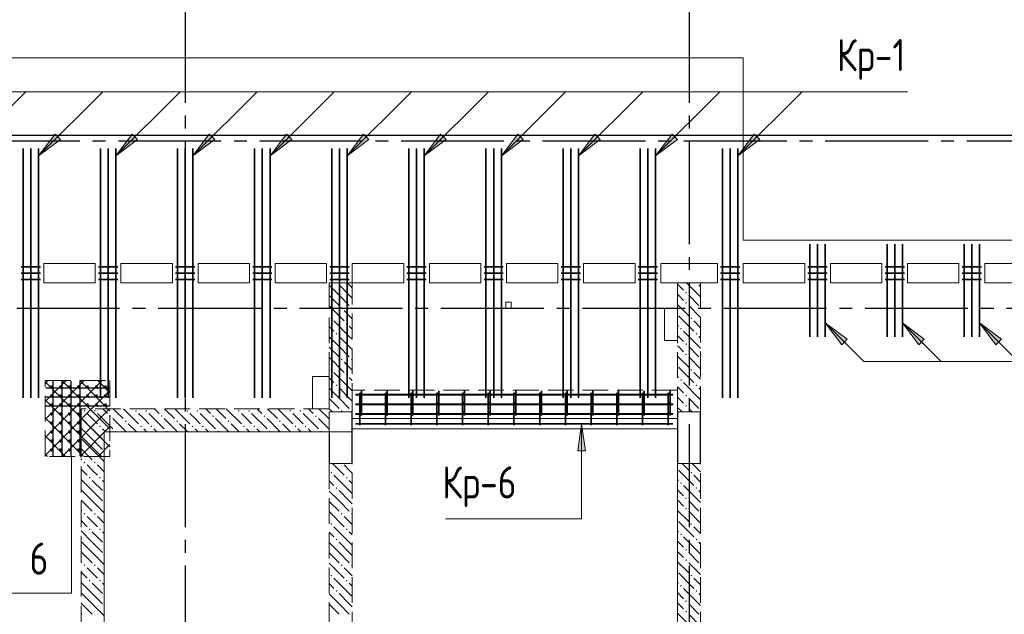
# Model space of a CAD drawing. Header units: millimetres. Extents: x 0 to 61017, y 0 to 42000.
# Tile 8 of 21: x 16432 to 24092, y 31922 to 36546. Entities that reach past the tile are written whole.
import ezdxf

# ---------------------------------------------------------------- set-up
doc = ezdxf.new("R2010")
doc.units = ezdxf.units.MM
doc.linetypes.add('______2', pattern=[270, 200, -70])
doc.linetypes.add('______5', pattern=[1100, 800, -100, 100, -100])
for name, color, linetype, lineweight in [('S1 Стержни арматуры фон', 7, 'Continuous', 25), ('Standard', 7, 'Continuous', 25), ('Вспомогательная арматура', 7, 'Continuous', 25), ('ЖБ Балка Вышележаща', 7, 'Continuous', 25), ('Макрос окна_ макрос двери', 7, 'Continuous', 18), ('Оси', 40, '______5', 18), ('Позиционная метка номер позиции', 7, 'Continuous', 13), ('Поперечная арматура', 7, 'Continuous', 25), ('Поперечное армирование AW фон', 7, 'Continuous', 25), ('Примечания', 7, 'Continuous', 25)]:
    doc.layers.add(name, color=color, linetype=linetype, lineweight=lineweight)
for name, color, linetype, lineweight, true_color in [('ЖБ Балка Нижележащая', 7, '______2', 25, 0x8c8cff), ('ЖБ Перекрытие верхний уровень', 7, 'Continuous', 25, 0xe0e0ff), ('ЖБ Стена верхний уровень', 7, 'Continuous', 25, 0x006e00)]:
    doc.layers.add(name, color=color, linetype=linetype, lineweight=lineweight, true_color=true_color)
doc.styles.add('GOST 2.304-81', font='txt')

msp = doc.modelspace()

# ---------------------------------------------------------------- hatches: boundary and pattern name
at = {"layer": 'ЖБ Стена верхний уровень', "linetype": 'Continuous', "lineweight": 18, "transparency": 33554687}
for points in [[(18900.3, 34500), (18897, 34496.6), (18893.6, 34500)], [(21700.3, 34500), (21697, 34496.6), (21693.6, 34500)], [(21610.5, 34423.1), (21616.9, 34429.6), (21623.4, 34423.1), (21616.9, 34416.6)], [(21610.5, 34343.1), (21616.9, 34349.6), (21623.4, 34343.1), (21616.9, 34336.6)], [(18930.5, 34303.1), (18937, 34309.6), (18943.5, 34303.1), (18937, 34296.6)], [(19010.5, 34303.1), (19016.9, 34309.6), (19020, 34306.6), (19020, 34299.7), (19016.9, 34296.6)], [(18850.5, 34223.1), (18857, 34229.6), (18863.5, 34223.1), (18857, 34216.6)], [(18970.5, 34183.1), (18977, 34189.6), (18983.5, 34183.1), (18977, 34176.6)], [(21650.5, 34223.1), (21657, 34229.6), (21663.5, 34223.1), (21657, 34216.6)], [(18890.5, 34103.1), (18897, 34109.6), (18903.4, 34103.1), (18897, 34096.6)], [(21570.5, 34143.1), (21577, 34149.6), (21583.5, 34143.1), (21577, 34136.6)], [(21690.5, 34103.1), (21697, 34109.6), (21703.4, 34103.1), (21697, 34096.6)], [(21610.5, 34023.1), (21616.9, 34029.6), (21623.4, 34023.1), (21616.9, 34016.6)], [(21610.5, 33943.1), (21616.9, 33949.6), (21623.4, 33943.1), (21616.9, 33936.6)], [(18930.5, 33903.1), (18937, 33909.6), (18943.5, 33903.1), (18937, 33896.6)], [(19010.5, 33903.1), (19016.9, 33909.6), (19020, 33906.6), (19020, 33899.7), (19016.9, 33896.6)], [(18850.5, 33823.1), (18857, 33829.6), (18863.5, 33823.1), (18857, 33816.6)], [(18970.5, 33783.1), (18977, 33789.6), (18983.5, 33783.1), (18977, 33776.6)], [(21650.5, 33823.1), (21657, 33829.6), (21663.5, 33823.1), (21657, 33816.6)], [(18890.5, 33703.1), (18897, 33709.6), (18903.4, 33703.1), (18897, 33696.6)], [(21570.5, 33743.1), (21577, 33749.6), (21583.5, 33743.1), (21577, 33736.6)], [(21690.5, 33703.1), (21697, 33709.6), (21703.4, 33703.1), (21697, 33696.6)], [(21610.5, 33623.1), (21616.9, 33629.6), (21623.4, 33623.1), (21616.9, 33616.6)], [(16930.5, 33503.1), (16937, 33509.6), (16943.5, 33503.1), (16937, 33496.6)], [(17010.5, 33503.1), (17016.9, 33509.6), (17023.4, 33503.1), (17016.9, 33496.6)], [(17330.5, 33503.1), (17337, 33509.6), (17343.5, 33503.1), (17337, 33496.6)], [(17410.5, 33503.1), (17416.9, 33509.6), (17423.4, 33503.1), (17416.9, 33496.6)], [(17730.5, 33503.1), (17737, 33509.6), (17743.5, 33503.1), (17737, 33496.6)], [(17810.5, 33503.1), (17816.9, 33509.6), (17823.4, 33503.1), (17816.9, 33496.6)], [(18130.5, 33503.1), (18137, 33509.6), (18143.5, 33503.1), (18137, 33496.6)], [(18210.5, 33503.1), (18216.9, 33509.6), (18223.4, 33503.1), (18216.9, 33496.6)], [(18530.5, 33503.1), (18537, 33509.6), (18543.5, 33503.1), (18537, 33496.6)], [(18610.5, 33503.1), (18616.9, 33509.6), (18623.4, 33503.1), (18616.9, 33496.6)], [(18930.5, 33503.1), (18937, 33509.6), (18943.5, 33503.1), (18937, 33496.6)], [(19010.5, 33503.1), (19016.9, 33509.6), (19020, 33506.6), (19020, 33499.7), (19016.9, 33496.6)], [(21610.5, 33543.1), (21616.9, 33549.6), (21623.4, 33543.1), (21616.9, 33536.6)], [(17130.5, 33463.1), (17137, 33469.6), (17143.5, 33463.1), (17137, 33456.6)], [(17250.5, 33423.1), (17257, 33429.6), (17263.5, 33423.1), (17257, 33416.6)], [(17530.5, 33463.1), (17537, 33469.6), (17543.5, 33463.1), (17537, 33456.6)], [(17650.5, 33423.1), (17657, 33429.6), (17663.5, 33423.1), (17657, 33416.6)], [(17930.5, 33463.1), (17937, 33469.6), (17943.5, 33463.1), (17937, 33456.6)], [(18050.5, 33423.1), (18057, 33429.6), (18063.5, 33423.1), (18057, 33416.6)], [(18330.5, 33463.1), (18337, 33469.6), (18343.5, 33463.1), (18337, 33456.6)], [(18450.5, 33423.1), (18457, 33429.6), (18463.5, 33423.1), (18457, 33416.6)], [(18730.5, 33463.1), (18737, 33469.6), (18743.5, 33463.1), (18737, 33456.6)], [(16970.5, 33383.1), (16977, 33389.6), (16983.5, 33383.1), (16977, 33376.6)], [(17050.5, 33383.1), (17057, 33389.6), (17063.5, 33383.1), (17057, 33376.6)], [(17170.5, 33343.1), (17177, 33349.6), (17183.5, 33343.1), (17180.3, 33340), (17173.6, 33340)], [(17370.5, 33383.1), (17377, 33389.6), (17383.5, 33383.1), (17377, 33376.6)], [(17450.5, 33383.1), (17457, 33389.6), (17463.5, 33383.1), (17457, 33376.6)], [(17570.5, 33343.1), (17577, 33349.6), (17583.5, 33343.1), (17580.3, 33340), (17573.6, 33340)], [(17770.5, 33383.1), (17777, 33389.6), (17783.5, 33383.1), (17777, 33376.6)], [(17850.5, 33383.1), (17857, 33389.6), (17863.5, 33383.1), (17857, 33376.6)], [(17970.5, 33343.1), (17977, 33349.6), (17983.5, 33343.1), (17980.3, 33340), (17973.6, 33340)], [(18170.5, 33383.1), (18177, 33389.6), (18183.5, 33383.1), (18177, 33376.6)], [(18250.5, 33383.1), (18257, 33389.6), (18263.5, 33383.1), (18257, 33376.6)], [(18370.5, 33343.1), (18377, 33349.6), (18383.5, 33343.1), (18380.3, 33340), (18373.6, 33340)], [(18570.5, 33383.1), (18577, 33389.6), (18583.5, 33383.1), (18577, 33376.6)], [(18650.5, 33383.1), (18657, 33389.6), (18663.5, 33383.1), (18657, 33376.6)], [(18770.5, 33343.1), (18777, 33349.6), (18783.5, 33343.1), (18780.3, 33340), (18773.6, 33340)], [(16930.5, 33103.1), (16937, 33109.6), (16943.5, 33103.1), (16937, 33096.6)], [(17010.5, 33103.1), (17016.9, 33109.6), (17023.4, 33103.1), (17016.9, 33096.6)], [(18850.5, 33023.1), (18857, 33029.6), (18863.5, 33023.1), (18857, 33016.6)], [(21650.5, 33023.1), (21657, 33029.6), (21663.5, 33023.1), (21657, 33016.6)], [(16970.5, 32983.1), (16977, 32989.6), (16983.5, 32983.1), (16977, 32976.6)], [(17050.5, 32983.1), (17057, 32989.6), (17063.5, 32983.1), (17057, 32976.6)], [(18970.5, 32983.1), (18977, 32989.6), (18983.5, 32983.1), (18977, 32976.6)], [(21570.5, 32943.1), (21577, 32949.6), (21583.5, 32943.1), (21577, 32936.6)], [(18890.5, 32903.1), (18897, 32909.6), (18903.4, 32903.1), (18897, 32896.6)], [(21690.5, 32903.1), (21697, 32909.6), (21703.4, 32903.1), (21697, 32896.6)], [(21610.5, 32823.1), (21616.9, 32829.6), (21623.4, 32823.1), (21616.9, 32816.6)], [(16930.5, 32703.1), (16937, 32709.6), (16943.5, 32703.1), (16937, 32696.6)], [(17010.5, 32703.1), (17016.9, 32709.6), (17023.4, 32703.1), (17016.9, 32696.6)], [(18930.5, 32703.1), (18937, 32709.6), (18943.5, 32703.1), (18937, 32696.6)], [(19010.5, 32703.1), (19016.9, 32709.6), (19020, 32706.6), (19020, 32699.7), (19016.9, 32696.6)], [(21610.5, 32743.1), (21616.9, 32749.6), (21623.4, 32743.1), (21616.9, 32736.6)], [(16970.5, 32583.1), (16977, 32589.6), (16983.5, 32583.1), (16977, 32576.6)], [(17050.5, 32583.1), (17057, 32589.6), (17063.5, 32583.1), (17057, 32576.6)], [(18850.5, 32623.1), (18857, 32629.6), (18863.5, 32623.1), (18857, 32616.6)], [(18970.5, 32583.1), (18977, 32589.6), (18983.5, 32583.1), (18977, 32576.6)], [(21650.5, 32623.1), (21657, 32629.6), (21663.5, 32623.1), (21657, 32616.6)], [(18890.5, 32503.1), (18897, 32509.6), (18903.4, 32503.1), (18897, 32496.6)], [(21570.5, 32543.1), (21577, 32549.6), (21583.5, 32543.1), (21577, 32536.6)], [(21690.5, 32503.1), (21697, 32509.6), (21703.4, 32503.1), (21697, 32496.6)], [(21610.5, 32423.1), (21616.9, 32429.6), (21623.4, 32423.1), (21616.9, 32416.6)], [(21610.5, 32343.1), (21616.9, 32349.6), (21623.4, 32343.1), (21616.9, 32336.6)], [(16930.5, 32303.1), (16937, 32309.6), (16943.5, 32303.1), (16937, 32296.6)], [(17010.5, 32303.1), (17016.9, 32309.6), (17023.4, 32303.1), (17016.9, 32296.6)], [(18930.5, 32303.1), (18937, 32309.6), (18943.5, 32303.1), (18937, 32296.6)], [(19010.5, 32303.1), (19016.9, 32309.6), (19020, 32306.6), (19020, 32299.7), (19016.9, 32296.6)], [(16970.5, 32183.1), (16977, 32189.6), (16983.5, 32183.1), (16977, 32176.6)], [(17050.5, 32183.1), (17057, 32189.6), (17063.5, 32183.1), (17057, 32176.6)], [(18850.5, 32223.1), (18857, 32229.6), (18863.5, 32223.1), (18857, 32216.6)], [(18970.5, 32183.1), (18977, 32189.6), (18983.5, 32183.1), (18977, 32176.6)], [(21650.5, 32223.1), (21657, 32229.6), (21663.5, 32223.1), (21657, 32216.6)], [(18890.5, 32103.1), (18897, 32109.6), (18903.4, 32103.1), (18897, 32096.6)], [(21570.5, 32143.1), (21577, 32149.6), (21583.5, 32143.1), (21577, 32136.6)], [(21690.5, 32103.1), (21697, 32109.6), (21703.4, 32103.1), (21697, 32096.6)], [(21610.5, 32023.1), (21616.9, 32029.6), (21623.4, 32023.1), (21616.9, 32016.6)], [(21610.5, 31943.1), (21616.9, 31949.6), (21623.4, 31943.1), (21616.9, 31936.6)]]:
    msp.add_hatch(color=7, dxfattribs=at).paths.add_polyline_path(points, flags=16)
at = {"layer": 'Позиционная метка номер позиции', "linetype": 'Continuous', "lineweight": 13, "transparency": 33554687}
for points in [[(16749.7, 35613.3), (16580, 35486), (16707.3, 35655.7)], [(17349.7, 35613.3), (17180, 35486), (17307.3, 35655.7)], [(17949.7, 35613.3), (17780, 35486), (17907.3, 35655.7)], [(18549.7, 35613.3), (18380, 35486), (18507.3, 35655.7)], [(19149.7, 35613.3), (18980, 35486), (19107.3, 35655.7)], [(19749.7, 35613.3), (19580, 35486), (19707.3, 35655.7)], [(20349.7, 35613.3), (20180, 35486), (20307.3, 35655.7)], [(20949.7, 35613.3), (20780, 35486), (20907.3, 35655.7)], [(21549.7, 35613.3), (21380, 35486), (21507.3, 35655.7)], [(22189.7, 35613.3), (22020, 35486), (22147.3, 35655.7)], [(22827.3, 34018.2), (22700, 34187.9), (22869.7, 34060.6)], [(22827.3, 34018.2), (22700, 34187.9), (22869.7, 34060.6)], [(22827.3, 34018.2), (22700, 34187.9), (22869.7, 34060.6)], [(23427.3, 34018.2), (23300, 34187.9), (23469.7, 34060.6)], [(24027.3, 34018.2), (23900, 34187.9), (24069.7, 34060.6)], [(20774.3, 33193), (20804.3, 33403), (20834.3, 33193)]]:
    msp.add_hatch(color=7, dxfattribs=at).paths.add_polyline_path(points, flags=16)

# ---------------------------------------------------------------- linework, layer by layer
at = {"layer": 'S1 Стержни арматуры фон', "color": 7, "linetype": 'Continuous', "lineweight": 35, "transparency": 33554687}
for p, q in [((16460, 35544), (16460, 33606)), ((16460, 35544), (16460, 33606)), ((16520, 35544), (16520, 33606)), ((16520, 35544), (16520, 33606)), ((16580, 35544), (16580, 33606)), ((16580, 35544), (16580, 33606)), ((17060, 35544), (17060, 33606)), ((17060, 35544), (17060, 33606)), ((17120, 35544), (17120, 33606)), ((17120, 35544), (17120, 33606)), ((17180, 35544), (17180, 33606)), ((17180, 35544), (17180, 33606)), ((17660, 35544), (17660, 33606)), ((17660, 35544), (17660, 33606)), ((17720, 35544), (17720, 33606)), ((17720, 35544), (17720, 33606)), ((17780, 35544), (17780, 33606)), ((17780, 35544), (17780, 33606)), ((18260, 35544), (18260, 33606)), ((18260, 35544), (18260, 33606)), ((18320, 35544), (18320, 33606)), ((18320, 35544), (18320, 33606)), ((18380, 35544), (18380, 33606)), ((18380, 35544), (18380, 33606)), ((18860, 35544), (18860, 33606)), ((18860, 35544), (18860, 33606)), ((18920, 35544), (18920, 33606)), ((18920, 35544), (18920, 33606)), ((18980, 35544), (18980, 33606)), ((18980, 35544), (18980, 33606)), ((19460, 35544), (19460, 33606)), ((19460, 35544), (19460, 33606)), ((19520, 35544), (19520, 33606)), ((19520, 35544), (19520, 33606)), ((19580, 35544), (19580, 33606)), ((19580, 35544), (19580, 33606)), ((20060, 35544), (20060, 33606)), ((20060, 35544), (20060, 33606)), ((20120, 35544), (20120, 33606)), ((20120, 35544), (20120, 33606)), ((20180, 35544), (20180, 33606)), ((20180, 35544), (20180, 33606)), ((20660, 35544), (20660, 33606)), ((20660, 35544), (20660, 33606)), ((20720, 35544), (20720, 33606)), ((20720, 35544), (20720, 33606)), ((20780, 35544), (20780, 33606)), ((20780, 35544), (20780, 33606)), ((21260, 35544), (21260, 33606)), ((21260, 35544), (21260, 33606)), ((21320, 35544), (21320, 33606)), ((21320, 35544), (21320, 33606)), ((21380, 35544), (21380, 33606)), ((21380, 35544), (21380, 33606)), ((21900, 35544), (21900, 33606)), ((21900, 35544), (21900, 33606)), ((21960, 35544), (21960, 33606)), ((21960, 35544), (21960, 33606)), ((22020, 35544), (22020, 33606)), ((22020, 35544), (22020, 33606)), ((22580, 34800), (22580, 34080)), ((22640, 34800), (22640, 34080)), ((22700, 34800), (22700, 34080)), ((23180, 34800), (23180, 34080)), ((23240, 34800), (23240, 34080)), ((23300, 34800), (23300, 34080)), ((23780, 34800), (23780, 34080)), ((23840, 34800), (23840, 34080)), ((23900, 34800), (23900, 34080)), ((19044, 33630.1), (21516, 33630.1)), ((19044, 33630), (21516, 33630)), ((19046, 33628), (21514, 33628)), ((19078, 33393), (19078, 33643.9)), ((19092, 33468), (19092, 33659)), ((19278, 33393), (19278, 33643.9)), ((19292, 33468), (19292, 33659)), ((19478, 33393), (19478, 33643.9)), ((19492, 33468), (19492, 33659)), ((19678, 33393), (19678, 33643.9)), ((19692, 33468), (19692, 33659)), ((19878, 33393), (19878, 33643.9)), ((19892, 33468), (19892, 33659)), ((20078, 33393), (20078, 33643.9)), ((20092, 33468), (20092, 33659)), ((20278, 33393), (20278, 33643.9)), ((20292, 33468), (20292, 33659)), ((20478, 33393), (20478, 33643.9)), ((20492, 33468), (20492, 33659)), ((20678, 33393), (20678, 33643.9)), ((20692, 33468), (20692, 33659)), ((20878, 33393), (20878, 33643.9)), ((20892, 33468), (20892, 33659)), ((21078, 33393), (21078, 33643.9)), ((21092, 33468), (21092, 33659)), ((21278, 33393), (21278, 33643.9)), ((21292, 33468), (21292, 33659)), ((21478, 33393), (21478, 33643.9)), ((21492, 33468), (21492, 33659)), ((19044, 33555.1), (21516, 33555.1)), ((19044, 33555), (21516, 33555)), ((19046, 33553), (21514, 33553)), ((19044, 33480.1), (21516, 33480.1)), ((19044, 33480), (21516, 33480)), ((19046, 33478), (21514, 33478)), ((19046, 33403), (21514, 33403)), ((19046, 33402.9), (21514, 33402.9))]:
    msp.add_line(p, q, dxfattribs=at)
at = {"layer": 'S1 Стержни арматуры фон', "color": 180, "linetype": 'Continuous', "lineweight": 50, "transparency": 33554687}
for centre in [(19085, 33637), (19285, 33637), (19485, 33637), (19685, 33637), (19885, 33637), (20085, 33637), (20285, 33637), (20485, 33637), (20685, 33637), (20885, 33637), (21085, 33637), (21285, 33637), (21485, 33637), (19085, 33562), (19285, 33562), (19485, 33562), (19685, 33562), (19885, 33562), (20085, 33562), (20285, 33562), (20485, 33562), (20685, 33562), (20885, 33562), (21085, 33562), (21285, 33562), (21485, 33562), (19085, 33487), (19285, 33487), (19485, 33487), (19685, 33487), (19885, 33487), (20085, 33487), (20285, 33487), (20485, 33487), (20685, 33487), (20885, 33487), (21085, 33487), (21285, 33487), (21485, 33487)]:
    msp.add_circle(centre, 3, dxfattribs=at)
at = {"layer": 'Standard', "color": 254, "linetype": 'Continuous', "lineweight": 25, "true_color": 0xc4c4ff, "transparency": 33554687}
msp.add_lwpolyline([(7025, 19800), (49780, 19800), (49780, 35644), (7025, 35644), (7025, 19800)], dxfattribs=at)
at = {"layer": 'Вспомогательная арматура', "color": 7, "linetype": 'Continuous', "lineweight": 25, "transparency": 33554687}
for p, q in [((16690, 33735), (16690, 33155)), ((16760, 33735), (16760, 33155)), ((16830, 33735), (16830, 33155)), ((16900, 33735), (16900, 33155)), ((17130, 33680), (16635, 33680)), ((17130, 33610), (16635, 33610)), ((17130, 33540), (16635, 33540))]:
    msp.add_line(p, q, dxfattribs=at)
at = {"layer": 'ЖБ Балка Вышележаща', "color": 7, "linetype": 'Continuous', "lineweight": 18, "transparency": 33554687}
for p, q in [((19020, 33445), (19020, 33365)), ((21550, 33365), (21550, 33445)), ((19020, 33365), (21550, 33365))]:
    msp.add_line(p, q, dxfattribs=at)
at = {"layer": 'ЖБ Балка Нижележащая', "color": 251, "linetype": '______2', "lineweight": 18, "true_color": 0x656565, "transparency": 33554687}
for p, q in [((21550, 33665), (19020, 33665)), ((19020, 33665), (19020, 33445)), ((21550, 33445), (21550, 33665))]:
    msp.add_line(p, q, dxfattribs=at)
at = {"layer": 'ЖБ Перекрытие верхний уровень', "color": 7, "linetype": 'Continuous', "lineweight": 18, "transparency": 33554687}
for p, q in [((22060, 36250), (13380, 36250)), ((22060, 34830), (22060, 36250)), ((28240, 34830), (22060, 34830)), ((16620, 34650), (17020, 34650)), ((16620, 34500), (16620, 34650)), ((17020, 34650), (17020, 34500)), ((17220, 34500), (17220, 34650)), ((17220, 34650), (17620, 34650)), ((17620, 34650), (17620, 34500)), ((17820, 34650), (18220, 34650)), ((17820, 34500), (17820, 34650)), ((18220, 34650), (18220, 34500)), ((18420, 34500), (18420, 34650)), ((18420, 34650), (18820, 34650)), ((18820, 34650), (18820, 34500)), ((19020, 34650), (19420, 34650)), ((19020, 34500), (19020, 34650)), ((19420, 34650), (19420, 34500)), ((19620, 34500), (19620, 34650)), ((19620, 34650), (20020, 34650)), ((20020, 34650), (20020, 34500)), ((20220, 34500), (20220, 34650)), ((20220, 34650), (20620, 34650)), ((20620, 34650), (20620, 34500)), ((20820, 34500), (20820, 34650)), ((20820, 34650), (21220, 34650)), ((21220, 34650), (21220, 34500)), ((21420, 34500), (21420, 34650)), ((21420, 34650), (21860, 34650)), ((21860, 34650), (21860, 34500)), ((22060, 34500), (22060, 34650)), ((22060, 34650), (22540, 34650)), ((22540, 34650), (22540, 34500)), ((22740, 34650), (23140, 34650)), ((22740, 34500), (22740, 34650)), ((23140, 34650), (23140, 34500)), ((23340, 34650), (23740, 34650)), ((23340, 34500), (23340, 34650)), ((23740, 34650), (23740, 34500)), ((23940, 34500), (23940, 34650)), ((23940, 34650), (24340, 34650)), ((17020, 34500), (16620, 34500)), ((17620, 34500), (17220, 34500)), ((18220, 34500), (17820, 34500)), ((18820, 34500), (18420, 34500)), ((19420, 34500), (19020, 34500)), ((20020, 34500), (19620, 34500)), ((20620, 34500), (20220, 34500)), ((21220, 34500), (20820, 34500)), ((21730, 34500), (21420, 34500)), ((21860, 34500), (21730, 34500)), ((22540, 34500), (22060, 34500)), ((23140, 34500), (22740, 34500)), ((23740, 34500), (23340, 34500)), ((24340, 34500), (23940, 34500)), ((20255, 34350), (20215, 34350)), ((20215, 34350), (20215, 34300)), ((20255, 34300), (20255, 34350)), ((20215, 34300), (20255, 34300)), ((21550, 34300), (21450, 34300)), ((21450, 34300), (21450, 34050)), ((21550, 34050), (21550, 34300)), ((21450, 34050), (21550, 34050)), ((18840, 33770), (18710, 33770)), ((18710, 33770), (18710, 33520)), ((18840, 33520), (18840, 33770)), ((18710, 33520), (18840, 33520)), ((19020, 33340), (19020, 33445)), ((19020, 33445), (21550, 33445)), ((21550, 33445), (21550, 29400)), ((17090, 28900), (17090, 33340)), ((17090, 33340), (19020, 33340))]:
    msp.add_line(p, q, dxfattribs=at)
at = {"layer": 'ЖБ Стена верхний уровень', "color": 251, "linetype": '______2', "lineweight": 13, "true_color": 0x656565, "transparency": 33554687}
for p, q in [((19020, 34500), (18840, 34500)), ((18840, 34500), (18840, 33520)), ((19020, 33520), (19020, 34500)), ((21730, 34500), (21550, 34500)), ((21550, 34500), (21550, 33495)), ((21730, 33495), (21730, 34500)), ((18840, 33520), (16910, 33520)), ((16910, 33520), (16910, 33340)), ((19020, 33495), (18840, 33495)), ((18840, 33495), (18840, 33340)), ((19020, 33495), (18840, 33495)), ((18840, 33495), (18840, 33340)), ((19020, 33495), (19020, 33520)), ((21730, 33495), (21550, 33495)), ((21730, 33495), (21550, 33495)), ((16910, 33340), (16910, 30802.5)), ((17090, 33340), (18840, 33340)), ((17090, 30802.5), (17090, 33340)), ((18840, 33095), (19020, 33095)), ((18840, 33095), (19020, 33095)), ((18840, 33095), (18840, 30680)), ((19020, 30660), (19020, 33095)), ((21550, 33095), (21730, 33095)), ((21550, 33095), (21730, 33095)), ((21550, 33095), (21550, 30660)), ((21730, 30660), (21730, 33095))]:
    msp.add_line(p, q, dxfattribs=at)
at = {"layer": 'ЖБ Стена верхний уровень', "color": 9, "linetype": 'Continuous', "lineweight": 18, "true_color": 0xc7c7c7, "transparency": 33554687}
for p, q in [((18916.9, 34403.1), (18840, 34480.1)), ((18916.9, 34483.1), (18997, 34403.1)), ((18997, 34483.1), (18980.1, 34500)), ((18997, 34483.1), (19020, 34460.1)), ((21550, 34490.1), (21597, 34443.1)), ((21716.9, 34403.1), (21620.1, 34500)), ((21716.9, 34483.1), (21730, 34470.1)), ((18840, 34400.1), (18916.9, 34323.1)), ((18916.9, 34403.1), (18997, 34323.1)), ((18997, 34403.1), (19020, 34380.1)), ((21557, 34403.1), (21550, 34410.1)), ((21597, 34363.1), (21557, 34403.1)), ((21637, 34403.1), (21716.9, 34323.1)), ((21716.9, 34403.1), (21730, 34390.1)), ((18840, 34320.1), (18957, 34203.1)), ((21550, 34330.1), (21637, 34243.1)), ((21637, 34323.1), (21730, 34230.1)), ((18997, 34243.1), (18957, 34283.1)), ((19020, 34220.1), (18997, 34243.1)), ((21557, 34243.1), (21677, 34123.1)), ((18997, 34083.1), (18877, 34203.1)), ((21550, 34170.1), (21557, 34163.1)), ((21730, 34150.1), (21677, 34203.1)), ((18840, 34160.1), (18877, 34123.1)), ((18997, 34163.1), (19020, 34140.1)), ((21550, 34090.1), (21597, 34043.1)), ((21716.9, 34003.1), (21597, 34123.1)), ((18916.9, 34003.1), (18840, 34080.1)), ((18916.9, 34083.1), (18997, 34003.1)), ((18997, 34083.1), (19020, 34060.1)), ((21716.9, 34083.1), (21730, 34070.1)), ((18840, 34000.1), (18916.9, 33923.1)), ((18916.9, 34003.1), (18997, 33923.1)), ((18997, 34003.1), (19020, 33980.1)), ((21557, 34003.1), (21550, 34010.1)), ((21597, 33963.1), (21557, 34003.1)), ((21637, 34003.1), (21716.9, 33923.1)), ((21716.9, 34003.1), (21730, 33990.1)), ((18840, 33920.1), (18957, 33803.1)), ((18997, 33843.1), (18957, 33883.1)), ((21550, 33930.1), (21637, 33843.1)), ((21637, 33923.1), (21730, 33830.1)), ((18997, 33683.1), (18877, 33803.1)), ((19020, 33820.1), (18997, 33843.1)), ((21557, 33843.1), (21677, 33723.1)), ((21730, 33750.1), (21677, 33803.1)), ((18840, 33760.1), (18877, 33723.1)), ((18997, 33763.1), (19020, 33740.1)), ((21550, 33770.1), (21557, 33763.1)), ((21716.9, 33603.1), (21597, 33723.1)), ((18916.9, 33603.1), (18840, 33680.1)), ((18916.9, 33683.1), (18997, 33603.1)), ((18997, 33683.1), (19020, 33660.1)), ((21550, 33690.1), (21597, 33643.1)), ((21716.9, 33683.1), (21730, 33670.1)), ((18840, 33600.1), (18916.9, 33523.1)), ((18916.9, 33603.1), (18997, 33523.1)), ((18997, 33603.1), (19020, 33580.1)), ((21557, 33603.1), (21550, 33610.1)), ((21597, 33563.1), (21557, 33603.1)), ((21637, 33603.1), (21716.9, 33523.1)), ((21716.9, 33603.1), (21730, 33590.1)), ((16997, 33443.1), (16957, 33483.1)), ((17037, 33483.1), (17157, 33363.1)), ((17080.1, 33520), (17116.9, 33483.1)), ((17160.1, 33520), (17237, 33443.1)), ((17240.1, 33520), (17357, 33403.1)), ((17397, 33443.1), (17357, 33483.1)), ((17437, 33483.1), (17557, 33363.1)), ((17480.1, 33520), (17516.9, 33483.1)), ((17560.1, 33520), (17637, 33443.1)), ((17640.1, 33520), (17757, 33403.1)), ((17797, 33443.1), (17757, 33483.1)), ((17837, 33483.1), (17957, 33363.1)), ((17880.1, 33520), (17916.9, 33483.1)), ((17960.1, 33520), (18037, 33443.1)), ((18040.1, 33520), (18157, 33403.1)), ((18197, 33443.1), (18157, 33483.1)), ((18237, 33483.1), (18357, 33363.1)), ((18280.1, 33520), (18316.9, 33483.1)), ((18360.1, 33520), (18437, 33443.1)), ((18440.1, 33520), (18557, 33403.1)), ((18597, 33443.1), (18557, 33483.1)), ((18637, 33483.1), (18757, 33363.1)), ((18680.1, 33520), (18716.9, 33483.1)), ((18760.1, 33520), (18837, 33443.1)), ((18840, 33520.1), (18840.1, 33520)), ((18840.1, 33520), (18865.1, 33495)), ((21550, 33530.1), (21585.1, 33495)), ((21637, 33523.1), (21665.1, 33495)), ((16910, 33450.1), (16957, 33403.1)), ((17037, 33403.1), (16997, 33443.1)), ((17157, 33443.1), (17260.1, 33340)), ((17340.1, 33340), (17277, 33403.1)), ((17437, 33403.1), (17397, 33443.1)), ((17557, 33443.1), (17660.1, 33340)), ((17740.1, 33340), (17677, 33403.1)), ((17837, 33403.1), (17797, 33443.1)), ((17957, 33443.1), (18060.1, 33340)), ((18140.1, 33340), (18077, 33403.1)), ((18237, 33403.1), (18197, 33443.1)), ((18357, 33443.1), (18460.1, 33340)), ((18540.1, 33340), (18477, 33403.1)), ((18637, 33403.1), (18597, 33443.1)), ((18757, 33443.1), (18840, 33360.1)), ((16940.1, 33340), (16910, 33370.1)), ((16997, 33283.1), (16940.1, 33340)), ((16997, 33363.1), (17020.1, 33340)), ((17020.1, 33340), (17077, 33283.1)), ((17077, 33363.1), (17100.1, 33340)), ((17397, 33363.1), (17420.1, 33340)), ((17477, 33363.1), (17500.1, 33340)), ((17797, 33363.1), (17820.1, 33340)), ((17877, 33363.1), (17900.1, 33340)), ((18197, 33363.1), (18220.1, 33340)), ((18277, 33363.1), (18300.1, 33340)), ((18597, 33363.1), (18620.1, 33340)), ((18677, 33363.1), (18700.1, 33340)), ((16916.9, 33283.1), (16997, 33203.1)), ((16997, 33283.1), (17077, 33203.1)), ((16916.9, 33203.1), (16910, 33210.1)), ((16916.9, 33203.1), (16997, 33123.1)), ((16997, 33203.1), (17090, 33110.1)), ((16910, 33130.1), (16916.9, 33123.1)), ((18865.1, 33095), (18957, 33003.1)), ((21585.1, 33095), (21637, 33043.1)), ((16910, 33050.1), (16957, 33003.1)), ((16997, 33043.1), (16957, 33083.1)), ((17037, 33003.1), (16997, 33043.1)), ((17037, 33083.1), (17090, 33030.1)), ((18997, 33043.1), (18957, 33083.1)), ((19020, 33020.1), (18997, 33043.1)), ((21557, 33043.1), (21677, 32923.1)), ((16997, 32883.1), (16910, 32970.1)), ((16997, 32963.1), (17077, 32883.1)), ((17077, 32963.1), (17090, 32950.1)), ((18840, 32960.1), (18877, 32923.1)), ((18997, 32883.1), (18877, 33003.1)), ((18997, 32963.1), (19020, 32940.1)), ((21550, 32970.1), (21557, 32963.1)), ((16916.9, 32883.1), (16997, 32803.1)), ((16997, 32883.1), (17077, 32803.1)), ((18916.9, 32803.1), (18840, 32880.1)), ((18916.9, 32883.1), (18997, 32803.1)), ((18997, 32883.1), (19020, 32860.1)), ((21550, 32890.1), (21597, 32843.1)), ((21716.9, 32803.1), (21597, 32923.1)), ((16916.9, 32803.1), (16910, 32810.1)), ((16916.9, 32803.1), (16997, 32723.1)), ((16997, 32803.1), (17090, 32710.1)), ((18840, 32800.1), (18916.9, 32723.1)), ((18916.9, 32803.1), (18997, 32723.1)), ((18997, 32803.1), (19020, 32780.1)), ((21557, 32803.1), (21550, 32810.1)), ((21597, 32763.1), (21557, 32803.1)), ((21637, 32803.1), (21716.9, 32723.1)), ((16910, 32730.1), (16916.9, 32723.1)), ((18840, 32720.1), (18957, 32603.1)), ((21550, 32730.1), (21637, 32643.1)), ((16910, 32650.1), (16957, 32603.1)), ((16997, 32643.1), (16957, 32683.1)), ((17037, 32603.1), (16997, 32643.1)), ((17037, 32683.1), (17090, 32630.1)), ((18997, 32643.1), (18957, 32683.1)), ((19020, 32620.1), (18997, 32643.1)), ((21557, 32643.1), (21677, 32523.1)), ((16997, 32483.1), (16910, 32570.1)), ((16997, 32563.1), (17077, 32483.1)), ((17077, 32563.1), (17090, 32550.1)), ((18840, 32560.1), (18877, 32523.1)), ((18997, 32483.1), (18877, 32603.1)), ((18997, 32563.1), (19020, 32540.1)), ((21550, 32570.1), (21557, 32563.1)), ((16916.9, 32483.1), (16997, 32403.1)), ((16997, 32483.1), (17077, 32403.1)), ((18916.9, 32403.1), (18840, 32480.1)), ((18916.9, 32483.1), (18997, 32403.1)), ((18997, 32483.1), (19020, 32460.1)), ((21550, 32490.1), (21597, 32443.1)), ((21716.9, 32403.1), (21597, 32523.1)), ((16916.9, 32403.1), (16910, 32410.1)), ((16916.9, 32403.1), (16997, 32323.1)), ((16997, 32403.1), (17090, 32310.1)), ((18916.9, 32403.1), (18997, 32323.1)), ((18997, 32403.1), (19020, 32380.1)), ((21557, 32403.1), (21550, 32410.1)), ((21597, 32363.1), (21557, 32403.1)), ((21637, 32403.1), (21716.9, 32323.1)), ((16910, 32330.1), (16916.9, 32323.1)), ((18840, 32400.1), (18916.9, 32323.1)), ((21550, 32330.1), (21637, 32243.1)), ((16910, 32250.1), (16957, 32203.1)), ((16997, 32243.1), (16957, 32283.1)), ((17037, 32283.1), (17090, 32230.1)), ((18840, 32320.1), (18957, 32203.1)), ((18997, 32243.1), (18957, 32283.1)), ((17037, 32203.1), (16997, 32243.1)), ((18997, 32083.1), (18877, 32203.1)), ((19020, 32220.1), (18997, 32243.1)), ((21557, 32243.1), (21677, 32123.1)), ((16997, 32083.1), (16910, 32170.1)), ((16997, 32163.1), (17077, 32083.1)), ((17077, 32163.1), (17090, 32150.1)), ((18840, 32160.1), (18877, 32123.1)), ((18997, 32163.1), (19020, 32140.1)), ((21550, 32170.1), (21557, 32163.1)), ((21716.9, 32003.1), (21597, 32123.1)), ((16916.9, 32083.1), (16997, 32003.1)), ((16997, 32083.1), (17077, 32003.1)), ((18916.9, 32003.1), (18840, 32080.1)), ((18916.9, 32083.1), (18997, 32003.1)), ((18997, 32083.1), (19020, 32060.1)), ((21550, 32090.1), (21597, 32043.1)), ((16916.9, 32003.1), (16910, 32010.1)), ((16916.9, 32003.1), (16997, 31923.1)), ((16997, 32003.1), (17090, 31910.1)), ((18840, 32000.1), (18916.9, 31923.1)), ((18916.9, 32003.1), (18997, 31923.1)), ((18997, 32003.1), (19020, 31980.1)), ((21557, 32003.1), (21550, 32010.1)), ((21597, 31963.1), (21557, 32003.1)), ((21637, 32003.1), (21716.9, 31923.1)), ((16910, 31930.1), (16916.9, 31923.1)), ((21550, 31930.1), (21637, 31843.1))]:
    msp.add_line(p, q, dxfattribs=at)
for points in [[(21665.1, 33095), (21730, 33030.1), (21730, 33030.1), (21730, 33030.1), (21730, 33030.1)], [(21730, 32950.1), (21730, 32950.1), (21730, 32950.1), (21730, 32950.1), (21677, 33003.1)], [(21716.9, 32883.1), (21730, 32870.1), (21730, 32870.1), (21730, 32870.1), (21730, 32870.1)], [(21716.9, 32803.1), (21730, 32790.1), (21730, 32790.1), (21730, 32790.1), (21730, 32790.1)], [(21637, 32723.1), (21730, 32630.1), (21730, 32630.1), (21730, 32630.1), (21730, 32630.1)], [(21730, 32550.1), (21730, 32550.1), (21730, 32550.1), (21730, 32550.1), (21677, 32603.1)], [(21716.9, 32483.1), (21730, 32470.1), (21730, 32470.1), (21730, 32470.1), (21730, 32470.1)], [(21716.9, 32403.1), (21730, 32390.1), (21730, 32390.1), (21730, 32390.1), (21730, 32390.1)], [(21637, 32323.1), (21730, 32230.1), (21730, 32230.1), (21730, 32230.1), (21730, 32230.1)], [(21730, 32150.1), (21730, 32150.1), (21730, 32150.1), (21730, 32150.1), (21677, 32203.1)], [(21716.9, 32083.1), (21730, 32070.1), (21730, 32070.1), (21730, 32070.1), (21730, 32070.1)], [(21716.9, 32003.1), (21730, 31990.1), (21730, 31990.1), (21730, 31990.1), (21730, 31990.1)], [(21637, 31923.1), (21730, 31830.1), (21730, 31830.1), (21730, 31830.1), (21730, 31830.1)]]:
    msp.add_lwpolyline(points, dxfattribs=at)
at = {"layer": 'Макрос окна_ макрос двери', "color": 7, "linetype": 'Continuous', "lineweight": -3, "transparency": 33554687}
for p, q in [((19020, 33095), (19020, 33495)), ((19020, 33095), (19020, 33495)), ((21550, 33495), (21550, 33095)), ((21550, 33495), (21550, 33095)), ((21730, 33095), (21730, 33495)), ((21730, 33095), (21730, 33495)), ((18840, 33340), (18840, 33095)), ((18840, 33340), (18840, 33095))]:
    msp.add_line(p, q, dxfattribs=at)
at = {"layer": 'Оси', "color": 8, "linetype": '______5', "lineweight": -3, "transparency": 33554687}
for p, q in [((21640, 40000), (21640, 16970)), ((17720, 38900), (17720, 16970)), ((43300, 35600), (4600, 35600)), ((50210, 34300), (4600, 34300)), ((50210, 34300), (4600, 34300))]:
    msp.add_line(p, q, dxfattribs=at)
at = {"layer": 'Позиционная метка номер позиции', "color": 7, "linetype": 'Continuous', "lineweight": 13, "transparency": 33554687}
for p, q in [((15980, 35486), (16480, 35986)), ((16580, 35486), (17080, 35986)), ((17180, 35486), (17680, 35986)), ((17780, 35486), (18280, 35986)), ((18380, 35486), (18880, 35986)), ((18980, 35486), (19480, 35986)), ((19580, 35486), (20080, 35986)), ((20180, 35486), (20680, 35986)), ((20780, 35486), (21280, 35986)), ((21380, 35486), (21880, 35986)), ((22020, 35486), (22520, 35986)), ((16580, 35486), (16707.3, 35655.7)), ((16707.3, 35655.7), (16749.7, 35613.3)), ((16728.5, 35634.5), (16739.1, 35645.1)), ((17180, 35486), (17307.3, 35655.7)), ((17307.3, 35655.7), (17349.7, 35613.3)), ((17328.5, 35634.5), (17339.1, 35645.1)), ((17780, 35486), (17907.3, 35655.7)), ((17907.3, 35655.7), (17949.7, 35613.3)), ((17928.5, 35634.5), (17939.1, 35645.1)), ((18380, 35486), (18507.3, 35655.7)), ((18507.3, 35655.7), (18549.7, 35613.3)), ((18528.5, 35634.5), (18539.1, 35645.1)), ((18980, 35486), (19107.3, 35655.7)), ((19107.3, 35655.7), (19149.7, 35613.3)), ((19128.5, 35634.5), (19139.1, 35645.1)), ((19580, 35486), (19707.3, 35655.7)), ((19707.3, 35655.7), (19749.7, 35613.3)), ((19728.5, 35634.5), (19739.1, 35645.1)), ((20180, 35486), (20307.3, 35655.7)), ((20307.3, 35655.7), (20349.7, 35613.3)), ((20328.5, 35634.5), (20339.1, 35645.1)), ((20780, 35486), (20907.3, 35655.7)), ((20907.3, 35655.7), (20949.7, 35613.3)), ((20928.5, 35634.5), (20939.1, 35645.1)), ((21380, 35486), (21507.3, 35655.7)), ((21507.3, 35655.7), (21549.7, 35613.3)), ((21528.5, 35634.5), (21539.1, 35645.1)), ((22020, 35486), (22147.3, 35655.7)), ((22147.3, 35655.7), (22189.7, 35613.3)), ((22168.5, 35634.5), (22179.1, 35645.1)), ((16749.7, 35613.3), (16580, 35486)), ((17349.7, 35613.3), (17180, 35486)), ((17949.7, 35613.3), (17780, 35486)), ((18549.7, 35613.3), (18380, 35486)), ((19149.7, 35613.3), (18980, 35486)), ((19749.7, 35613.3), (19580, 35486)), ((20349.7, 35613.3), (20180, 35486)), ((20949.7, 35613.3), (20780, 35486)), ((21549.7, 35613.3), (21380, 35486)), ((22189.7, 35613.3), (22020, 35486)), ((16580, 35486), (16580, 35486)), ((16580, 35486), (16580, 35486)), ((16580, 35486), (16580, 35486)), ((17180, 35486), (17180, 35486)), ((17180, 35486), (17180, 35486)), ((17180, 35486), (17180, 35486)), ((17780, 35486), (17780, 35486)), ((17780, 35486), (17780, 35486)), ((17780, 35486), (17780, 35486)), ((18380, 35486), (18380, 35486)), ((18380, 35486), (18380, 35486)), ((18380, 35486), (18380, 35486)), ((18980, 35486), (18980, 35486)), ((18980, 35486), (18980, 35486)), ((18980, 35486), (18980, 35486)), ((19580, 35486), (19580, 35486)), ((19580, 35486), (19580, 35486)), ((19580, 35486), (19580, 35486)), ((20180, 35486), (20180, 35486)), ((20180, 35486), (20180, 35486)), ((20180, 35486), (20180, 35486)), ((20780, 35486), (20780, 35486)), ((20780, 35486), (20780, 35486)), ((20780, 35486), (20780, 35486)), ((21380, 35486), (21380, 35486)), ((21380, 35486), (21380, 35486)), ((21380, 35486), (21380, 35486)), ((22020, 35486), (22020, 35486)), ((22020, 35486), (22020, 35486)), ((22020, 35486), (22020, 35486)), ((22700, 34187.9), (23000, 33887.9)), ((22700, 34187.9), (22700, 34187.9)), ((22700, 34187.9), (22700, 34187.9)), ((22700, 34187.9), (22700, 34187.9)), ((22700, 34187.9), (22869.7, 34060.6)), ((22827.3, 34018.2), (22700, 34187.9)), ((22700, 34187.9), (23000, 33887.9)), ((22700, 34187.9), (22700, 34187.9)), ((22700, 34187.9), (22700, 34187.9)), ((22700, 34187.9), (22700, 34187.9)), ((22700, 34187.9), (22869.7, 34060.6)), ((22827.3, 34018.2), (22700, 34187.9)), ((22700, 34187.9), (22700, 34187.9)), ((22700, 34187.9), (22700, 34187.9)), ((22700, 34187.9), (22700, 34187.9)), ((22700, 34187.9), (22869.7, 34060.6)), ((22827.3, 34018.2), (22700, 34187.9)), ((23300, 34187.9), (23600, 33887.9)), ((23300, 34187.9), (23300, 34187.9)), ((23300, 34187.9), (23300, 34187.9)), ((23300, 34187.9), (23300, 34187.9)), ((23300, 34187.9), (23469.7, 34060.6)), ((23427.3, 34018.2), (23300, 34187.9)), ((23900, 34187.9), (24200, 33887.9)), ((23900, 34187.9), (23900, 34187.9)), ((23900, 34187.9), (23900, 34187.9)), ((23900, 34187.9), (23900, 34187.9)), ((23900, 34187.9), (24069.7, 34060.6)), ((24027.3, 34018.2), (23900, 34187.9)), ((22869.7, 34060.6), (22827.3, 34018.2)), ((22869.7, 34060.6), (22827.3, 34018.2)), ((22869.7, 34060.6), (22827.3, 34018.2)), ((22848.5, 34039.4), (22859.1, 34028.8)), ((22848.5, 34039.4), (22859.1, 34028.8)), ((22848.5, 34039.4), (22859.1, 34028.8)), ((23469.7, 34060.6), (23427.3, 34018.2)), ((23448.5, 34039.4), (23459.1, 34028.8)), ((24069.7, 34060.6), (24027.3, 34018.2)), ((24048.5, 34039.4), (24059.1, 34028.8)), ((20774.3, 33193), (20804.3, 33403)), ((20804.3, 33403), (20804.3, 33403)), ((20804.3, 33403), (20804.3, 33403)), ((20804.3, 33403), (20804.3, 33403)), ((20804.3, 33403), (20834.3, 33193)), ((20834.3, 33193), (20774.3, 33193)), ((20804.3, 33193), (20804.3, 33178))]:
    msp.add_line(p, q, dxfattribs=at)
for points in [[(13540, 35486), (14040, 35986), (22700, 35986)], [(14180, 35486), (14680, 35986), (23340, 35986)], [(22700, 34187.9), (23000, 33887.9), (34375, 33887.9), (34375, 32887.9), (33575, 32887.9)], [(20804.3, 33403), (20804.3, 32663), (19744.3, 32663)]]:
    msp.add_lwpolyline(points, dxfattribs=at)
at = {"layer": 'Поперечная арматура', "color": 7, "linetype": 'Continuous', "lineweight": 50, "transparency": 33554687}
for centre in [(16680, 33690), (16750, 33690), (16820, 33690), (16890, 33690), (16960, 33690), (17030, 33690), (17100, 33690), (16680, 33620), (16680, 33550), (16750, 33620), (16750, 33550), (16820, 33620), (16820, 33550), (16890, 33620), (16890, 33550), (16960, 33620), (16960, 33550), (17030, 33620), (17030, 33550), (17100, 33620), (17100, 33550), (16680, 33480), (16750, 33480), (16820, 33480), (16890, 33480), (16680, 33410), (16750, 33410), (16820, 33410), (16890, 33410), (16680, 33340), (16750, 33340), (16820, 33340), (16890, 33340), (16680, 33270), (16750, 33270), (16820, 33270), (16890, 33270), (16680, 33200), (16750, 33200), (16820, 33200), (16890, 33200)]:
    msp.add_circle(centre, 5, dxfattribs=at)
at = {"layer": 'Поперечное армирование AW фон', "color": 7, "linetype": 'Continuous', "lineweight": 35, "transparency": 33554687}
for p, q in [((16445, 34625), (16595, 34625)), ((17045, 34625), (17195, 34625)), ((17645, 34625), (17795, 34625)), ((18245, 34625), (18395, 34625)), ((18845, 34625), (18995, 34625)), ((19445, 34625), (19595, 34625)), ((20045, 34625), (20195, 34625)), ((20645, 34625), (20795, 34625)), ((21245, 34625), (21395, 34625)), ((21885, 34625), (22035, 34625)), ((22715, 34625), (22565, 34625)), ((23315, 34625), (23165, 34625)), ((23915, 34625), (23765, 34625)), ((16445, 34575), (16595, 34575)), ((17045, 34575), (17195, 34575)), ((17645, 34575), (17795, 34575)), ((18245, 34575), (18395, 34575)), ((18845, 34575), (18995, 34575)), ((19445, 34575), (19595, 34575)), ((20045, 34575), (20195, 34575)), ((20645, 34575), (20795, 34575)), ((21245, 34575), (21395, 34575)), ((21885, 34575), (22035, 34575)), ((22715, 34575), (22565, 34575)), ((23315, 34575), (23165, 34575)), ((23915, 34575), (23765, 34575)), ((16445, 34525), (16595, 34525)), ((17045, 34525), (17195, 34525)), ((17645, 34525), (17795, 34525)), ((18245, 34525), (18395, 34525)), ((18845, 34525), (18995, 34525)), ((19445, 34525), (19595, 34525)), ((20045, 34525), (20195, 34525)), ((20645, 34525), (20795, 34525)), ((21245, 34525), (21395, 34525)), ((21885, 34525), (22035, 34525)), ((22715, 34525), (22565, 34525)), ((23315, 34525), (23165, 34525)), ((23915, 34525), (23765, 34525))]:
    msp.add_line(p, q, dxfattribs=at)
at = {"layer": 'Примечания', "color": 252, "linetype": 'Continuous', "lineweight": 13, "true_color": 0x8f8f8f, "transparency": 33554687}
for p, q in [((16630, 33716.2), (16653.8, 33740)), ((16630, 33576.2), (16793.8, 33740)), ((16630, 33436.2), (16933.8, 33740)), ((16630, 33296.2), (17073.8, 33740)), ((16630, 33730.1), (17135, 33225.1)), ((16760.1, 33740), (17135, 33365.1)), ((16900.1, 33740), (17135, 33505.1)), ((17040.1, 33740), (17135, 33645.1)), ((16630, 33156.2), (17135, 33661.2)), ((16630, 33590.1), (17070.1, 33150)), ((16763.8, 33150), (17135, 33521.2)), ((16630, 33450.1), (16930.1, 33150)), ((16903.8, 33150), (17135, 33381.2)), ((16630, 33310.1), (16790.1, 33150)), ((16630, 33170.1), (16650.1, 33150)), ((17043.8, 33150), (17135, 33241.2))]:
    msp.add_line(p, q, dxfattribs=at)
at = {"layer": 'Примечания', "color": 7, "linetype": '______2', "lineweight": 13, "transparency": 33554687}
for p, q in [((16630, 33150), (16630, 33740)), ((16630, 33740), (17135, 33740)), ((17135, 33740), (17135, 33150)), ((17135, 33150), (16630, 33150))]:
    msp.add_line(p, q, dxfattribs=at)
at = {"layer": 'Примечания', "color": 7, "linetype": 'Continuous', "lineweight": 13, "transparency": 33554687}
msp.add_lwpolyline([(16835, 33150), (16835, 32086.7), (14621, 32086.7)], dxfattribs=at)

# ---------------------------------------------------------------- texts
at = {"layer": 'Standard', "color": 7, "linetype": 'Continuous', "lineweight": 25, "transparency": 33554687, "char_height": 250, "attachment_point": 7, "style": 'GOST 2.304-81'}
for s, insert, width in [('Кр-1', (22790, 36077.7), 675.671), ('Кр-6', (19719.3, 32754.7), 728.943)]:
    msp.add_mtext(s, dxfattribs=dict(at, insert=insert, width=width))
at = {"layer": 'Примечания', "color": 7, "linetype": 'Continuous', "lineweight": 25, "transparency": 33554687, "insert": (14612.7, 32178.4), "char_height": 250, "width": 2150.153, "attachment_point": 7, "style": 'GOST 2.304-81'}
msp.add_mtext('Деталь\\~плана\\~6', dxfattribs=at)

doc.saveas('drawing.dxf')
